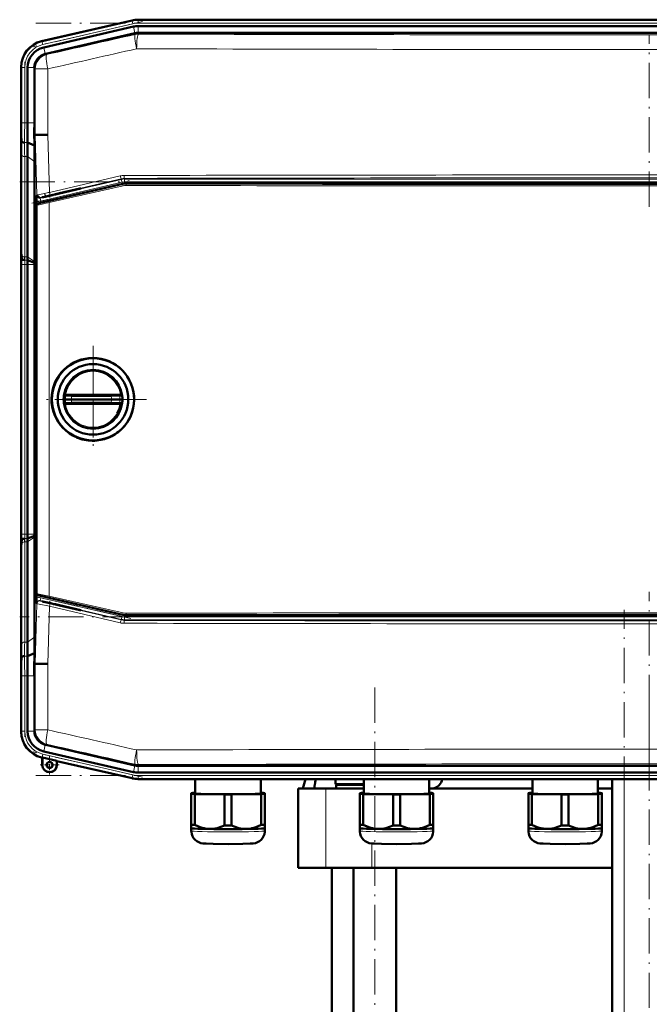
# Model space of a CAD drawing. Extents: x -2065 to 2446, y -2124 to 856.
# Tile 22 of 59: x -1669 to -1455, y -47 to 288. Entities that reach past the tile are written whole.
import ezdxf

# ---------------------------------------------------------------- set-up
doc = ezdxf.new("R2010")
doc.units = 0
doc.linetypes.add('DASHDOT', pattern=[18.5, 12, -3, 0.5, -3])

msp = doc.modelspace()

# ---------------------------------------------------------------- linework, layer by layer
at = {"color": 7, "linetype": 'DASHDOT', "lineweight": 18}
for p, q in [((-1627.49, 287.09), (-1664.76, 278.49)), ((-1663.8, 286.53), (-1246.13, 286.53)), ((-1454.97, 224.03), (-1454.97, 282.71)), ((-1667.63, 273.35), (-1667.63, 250.72)), ((-1669.33, 232.48), (-1240.61, 232.48)), ((-1665.18, 225.29), (-1631.48, 233.08)), ((-1667.63, 103.43), (-1667.63, 213.49)), ((-1644.36, 176.67), (-1644.36, 140.27)), ((-1644.36, 171.47), (-1644.36, 145.47)), ((-1626.16, 158.47), (-1662.56, 158.47)), ((-1631.36, 158.47), (-1657.36, 158.47)), ((-1631.48, 83.85), (-1665.18, 91.63)), ((-1454.97, 34.22), (-1454.97, 92.9)), ((-1240.61, 84.45), (-1669.33, 84.45)), ((-1463.57, -604.11), (-1463.57, 86.79)), ((-1667.63, 66.21), (-1667.63, 43.58)), ((-1548.41, -358.64), (-1548.41, 62.56)), ((-1455.07, 55.79), (-1455.07, -263.11)), ((-1627.49, 29.84), (-1664.76, 38.44)), ((-1663.8, 30.4), (-1246.13, 30.4))]:
    msp.add_line(p, q, dxfattribs=at)
at = {"color": 7, "lineweight": 50}
for p, q in [((-1631.08, 287.48), (-1661.85, 280.37)), ((-1631.08, 287.48), (-1661.65, 280.42)), ((-1630.59, 285.35), (-1661.16, 278.29)), ((-1629, 287.71), (-1608.73, 287.71)), ((-1280.94, 287.71), (-1629, 287.71)), ((-1629, 285.53), (-1608.73, 285.53)), ((-1295.93, 287.71), (-1608.73, 287.71)), ((-1295.93, 285.53), (-1608.73, 285.53)), ((-1630.1, 283.11), (-1660.47, 276.1)), ((-1630.1, 283.11), (-1630.07, 283.12)), ((-1628.97, 283.24), (-1280.96, 283.24)), ((-1668.82, 271.61), (-1668.82, 271.41)), ((-1668.82, 271.41), (-1668.82, 252.61)), ((-1666.63, 271.41), (-1666.63, 252.61)), ((-1664.34, 271.23), (-1664.34, 271.41)), ((-1664.34, 271.23), (-1664.34, 252.61)), ((-1668.67, 246.27), (-1668.84, 248.46)), ((-1664.36, 248.47), (-1664.02, 248.47)), ((-1664.02, 248.47), (-1663.67, 248.48)), ((-1668.82, 245.53), (-1668.82, 211.39)), ((-1668.82, 245.53), (-1668.82, 211.39)), ((-1664.29, 244.89), (-1666.67, 245.87)), ((-1666.63, 241.12), (-1666.63, 206.97)), ((-1664.25, 239.43), (-1664.25, 208.47)), ((-1634.2, 231.87), (-1663.23, 225.16)), ((-1276.86, 232), (-1633.07, 232)), ((-1659.02, 227.88), (-1658.03, 228.11)), ((-1658.03, 228.02), (-1659.02, 227.79)), ((-1658.03, 228.11), (-1657.89, 228.14)), ((-1658.03, 228.02), (-1658.03, 228.11)), ((-1657.88, 228.05), (-1658.03, 228.02)), ((-1657.89, 228.14), (-1657.18, 228.3)), ((-1657.88, 228.05), (-1657.89, 228.14)), ((-1657.18, 228.22), (-1657.88, 228.05)), ((-1657.18, 228.3), (-1655.76, 228.63)), ((-1655.76, 228.54), (-1657.18, 228.22)), ((-1657.18, 228.22), (-1657.18, 228.3)), ((-1655.76, 228.63), (-1648.9, 230.21)), ((-1648.52, 230.21), (-1655.76, 228.54)), ((-1655.76, 228.54), (-1655.76, 228.63)), ((-1648.52, 230.21), (-1648.9, 230.21)), ((-1663.62, 224.68), (-1663.62, 92.27)), ((-1663.56, 224.91), (-1663.59, 226.2)), ((-1668.62, 206.27), (-1668.79, 208.46)), ((-1664.25, 208.47), (-1664.33, 205.35)), ((-1663.62, 208.48), (-1664.25, 208.47)), ((-1664.34, 204.93), (-1666.63, 205.88)), ((-1664.33, 205.35), (-1664.34, 204.93)), ((-1664.34, 204.93), (-1664.34, 204.32)), ((-1668.82, 204.32), (-1668.82, 112.61)), ((-1666.63, 112.61), (-1666.63, 204.32)), ((-1664.34, 204.32), (-1664.34, 112.61)), ((-1653.77, 158.47), (-1654.36, 158.47)), ((-1654.28, 159.73), (-1654.31, 159.52)), ((-1653.2, 159.97), (-1653.81, 159.97)), ((-1651.72, 158.47), (-1653.77, 158.47)), ((-1653.2, 159.97), (-1651.55, 159.97)), ((-1651.72, 158.47), (-1638.06, 158.47)), ((-1638.06, 159.97), (-1651.55, 159.97)), ((-1638.06, 159.97), (-1637.24, 159.97)), ((-1635.16, 158.47), (-1638.06, 158.47)), ((-1637.24, 159.97), (-1636.5, 159.97)), ((-1636.5, 159.97), (-1635.74, 159.97)), ((-1634.92, 159.97), (-1635.74, 159.97)), ((-1634.36, 158.47), (-1635.16, 158.47)), ((-1634.42, 159.52), (-1634.44, 159.73)), ((-1654.28, 157.21), (-1654.31, 157.42)), ((-1653.2, 156.97), (-1653.81, 156.97)), ((-1653.2, 156.97), (-1651.55, 156.97)), ((-1638.06, 156.97), (-1651.55, 156.97)), ((-1638.06, 156.97), (-1635.74, 156.97)), ((-1634.92, 156.97), (-1635.74, 156.97)), ((-1634.42, 157.42), (-1634.44, 157.21)), ((-1644.62, 144.38), (-1644.36, 144.38)), ((-1668.62, 110.65), (-1668.79, 108.46)), ((-1664.34, 112), (-1666.63, 111.05)), ((-1664.34, 112), (-1664.34, 112.61)), ((-1664.33, 111.58), (-1664.34, 112)), ((-1664.25, 108.46), (-1664.33, 111.58)), ((-1666.63, 75.81), (-1666.63, 109.95)), ((-1663.62, 108.45), (-1664.25, 108.46)), ((-1664.25, 77.5), (-1664.25, 108.46)), ((-1668.82, 71.39), (-1668.82, 105.53)), ((-1668.82, 71.39), (-1668.82, 105.53)), ((-1663.56, 92.03), (-1663.59, 90.73)), ((-1634.2, 85.08), (-1663.23, 91.78)), ((-1658.03, 88.91), (-1659.02, 89.14)), ((-1659.02, 89.05), (-1658.03, 88.82)), ((-1658.03, 88.91), (-1657.88, 88.87)), ((-1658.03, 88.91), (-1658.03, 88.82)), ((-1657.89, 88.79), (-1658.03, 88.82)), ((-1657.88, 88.87), (-1657.89, 88.79)), ((-1657.18, 88.63), (-1657.89, 88.79)), ((-1657.88, 88.87), (-1657.18, 88.71)), ((-1657.18, 88.71), (-1655.77, 88.39)), ((-1657.18, 88.71), (-1657.18, 88.63)), ((-1655.77, 88.3), (-1657.18, 88.63)), ((-1648.52, 86.71), (-1655.77, 88.39)), ((-1655.77, 88.39), (-1655.77, 88.3)), ((-1655.77, 88.3), (-1648.9, 86.71)), ((-1648.9, 86.71), (-1648.52, 86.71)), ((-1633.07, 84.95), (-1276.86, 84.95)), ((-1668.67, 70.65), (-1668.84, 68.46)), ((-1664.29, 72.04), (-1666.67, 71.05)), ((-1664.32, 70.28), (-1664.29, 72.04)), ((-1664.36, 68.46), (-1664.32, 70.28)), ((-1664.36, 68.46), (-1664.02, 68.46)), ((-1663.67, 68.45), (-1664.02, 68.46)), ((-1668.82, 45.52), (-1668.82, 64.32)), ((-1666.63, 45.52), (-1666.63, 64.32)), ((-1664.34, 45.7), (-1664.34, 64.32)), ((-1668.82, 45.32), (-1668.82, 45.52)), ((-1664.34, 45.7), (-1664.34, 45.52)), ((-1630.1, 33.82), (-1660.47, 40.83)), ((-1630.59, 31.58), (-1661.16, 38.64)), ((-1661.65, 36.51), (-1661.85, 36.56)), ((-1661.65, 36.51), (-1661.85, 36.55)), ((-1661.65, 36.51), (-1661.61, 36.57)), ((-1661.65, 34.01), (-1661.65, 36.51)), ((-1661.61, 34.01), (-1661.61, 36.57)), ((-1661.61, 36.57), (-1656.68, 35.43)), ((-1656.68, 35.43), (-1656.65, 35.35)), ((-1656.68, 35.43), (-1656.68, 34.01)), ((-1656.65, 34.01), (-1656.65, 35.35)), ((-1656.65, 35.35), (-1656.65, 34.01)), ((-1631.08, 29.45), (-1656.65, 35.35)), ((-1630.1, 33.82), (-1630.07, 33.81)), ((-1629, 33.69), (-1628.97, 33.69)), ((-1628.97, 33.69), (-1280.96, 33.69)), ((-1629, 31.4), (-1608.73, 31.4)), ((-1295.93, 31.4), (-1608.73, 31.4)), ((-1280.94, 29.21), (-1629, 29.21)), ((-1609.54, 29.21), (-1609.54, 24.3)), ((-1295.93, 29.21), (-1608.73, 29.21)), ((-1587.24, 24.3), (-1587.24, 29.21)), ((-1572.89, 25.96), (-1572.02, 29.22)), ((-1568.88, 27.11), (-1568.9, 27)), ((-1561.79, 27.46), (-1561.79, 29.21)), ((-1552.16, 27.46), (-1561.79, 27.46)), ((-1552.16, 27.26), (-1561.61, 27.26)), ((-1561.61, 25.96), (-1561.61, 27.26)), ((-1555.71, 27.26), (-1555.71, 27.46)), ((-1552.16, 29.21), (-1552.16, 24.3)), ((-1529.86, 24.3), (-1529.86, 29.21)), ((-1526.66, 27), (-1526.55, 27.11)), ((-1494.79, 29.21), (-1494.79, 24.3)), ((-1472.49, 24.3), (-1472.49, 29.21)), ((-1467.57, -546.54), (-1467.57, 29.21)), ((-1610.89, 24.45), (-1610.89, 24.15)), ((-1610.89, 24.15), (-1610.89, 13.64)), ((-1609.54, 24.51), (-1609.7, 24.51)), ((-1609.7, 24.09), (-1599.57, 23.94)), ((-1609.7, 24.09), (-1609.7, 13.59)), ((-1599.57, 23.94), (-1599.57, 13.44)), ((-1597.2, 23.94), (-1587.07, 24.09)), ((-1597.2, 23.94), (-1597.2, 13.44)), ((-1587.07, 24.51), (-1587.24, 24.51)), ((-1587.07, 24.09), (-1587.07, 13.59)), ((-1585.89, 24.15), (-1585.89, 24.45)), ((-1585.89, 24.15), (-1585.89, 13.64)), ((-1572.89, 25.96), (-1574.57, 25.96)), ((-1574.57, 25.96), (-1574.57, -1.04)), ((-1568.77, 25.96), (-1572.89, 25.96)), ((-1565.15, 25.96), (-1568.77, 25.96)), ((-1552.16, 25.96), (-1565.15, 25.96)), ((-1553.51, 24.45), (-1553.51, 24.15)), ((-1553.51, 24.15), (-1553.51, 13.64)), ((-1552.16, 24.51), (-1552.33, 24.51)), ((-1552.33, 24.09), (-1542.2, 23.94)), ((-1552.33, 24.09), (-1552.33, 13.59)), ((-1542.2, 23.94), (-1542.2, 13.44)), ((-1539.83, 23.94), (-1529.7, 24.09)), ((-1539.83, 23.94), (-1539.83, 13.44)), ((-1529.31, 25.96), (-1529.86, 25.96)), ((-1529.7, 24.51), (-1529.86, 24.51)), ((-1529.7, 24.09), (-1529.7, 13.59)), ((-1494.79, 25.96), (-1529.31, 25.96)), ((-1528.51, 24.15), (-1528.51, 24.45)), ((-1528.51, 24.15), (-1528.51, 13.64)), ((-1496.14, 24.46), (-1496.14, 24.15)), ((-1496.14, 24.15), (-1496.14, 13.65)), ((-1494.79, 24.51), (-1494.95, 24.51)), ((-1494.95, 24.1), (-1484.83, 23.94)), ((-1494.95, 24.1), (-1494.95, 13.59)), ((-1484.83, 23.94), (-1484.83, 13.44)), ((-1482.45, 23.94), (-1472.33, 24.1)), ((-1482.45, 23.94), (-1482.45, 13.44)), ((-1467.57, 25.96), (-1472.49, 25.96)), ((-1472.33, 24.51), (-1472.49, 24.51)), ((-1472.33, 24.1), (-1472.33, 13.59)), ((-1471.14, 24.15), (-1471.14, 24.46)), ((-1471.14, 24.15), (-1471.14, 13.65)), ((-1610.89, 13.64), (-1610.89, 12.49)), ((-1585.89, 12.49), (-1585.89, 13.64)), ((-1553.51, 13.64), (-1553.51, 12.49)), ((-1528.51, 12.49), (-1528.51, 13.64)), ((-1496.14, 13.65), (-1496.14, 12.49)), ((-1471.14, 12.49), (-1471.14, 13.65)), ((-1610.89, 12.5), (-1610.89, 11.54)), ((-1610.88, 12.49), (-1610.89, 12.49)), ((-1585.89, 11.54), (-1585.89, 12.5)), ((-1585.89, 12.49), (-1585.89, 12.49)), ((-1553.51, 12.5), (-1553.51, 11.55)), ((-1553.51, 12.49), (-1553.51, 12.49)), ((-1528.52, 12.49), (-1528.51, 12.49)), ((-1528.51, 11.55), (-1528.51, 12.5)), ((-1496.14, 12.5), (-1496.14, 11.55)), ((-1496.14, 12.49), (-1496.14, 12.49)), ((-1471.15, 12.49), (-1471.14, 12.49)), ((-1471.14, 11.55), (-1471.14, 12.5)), ((-1565.15, -1.04), (-1574.57, -1.04)), ((-1549.49, -1.04), (-1565.15, -1.04)), ((-1563.07, -236.54), (-1563.07, -1.04)), ((-1555.71, -323.54), (-1555.71, -1.04)), ((-1467.57, -1.04), (-1549.49, -1.04)), ((-1541.11, -1.04), (-1541.11, -323.54))]:
    msp.add_line(p, q, dxfattribs=at)
at = {"color": 7, "lineweight": 18}
for p, q in [((-1631.04, 287.3), (-1661.66, 280.23)), ((-1630.81, 286.32), (-1661.44, 279.25)), ((-1631.04, 287.3), (-1631.08, 287.48)), ((-1631.04, 287.3), (-1630.81, 286.32)), ((-1630.07, 283.12), (-1630.59, 285.35)), ((-1629, 287.53), (-1629, 287.71)), ((-1629, 287.53), (-1629, 286.53)), ((-1629, 287.53), (-1280.94, 287.53)), ((-1629, 286.53), (-1280.94, 286.53)), ((-1629, 283.24), (-1629, 285.53)), ((-1630.05, 282.69), (-1630.1, 283.11)), ((-1628.97, 283.24), (-1628.92, 282.82)), ((-1661.85, 280.37), (-1661.66, 280.23)), ((-1661.44, 279.25), (-1661.66, 280.23)), ((-1660.64, 276.06), (-1661.16, 278.29)), ((-1660.47, 276.1), (-1660.15, 275.84)), ((-1668.63, 271.46), (-1668.82, 271.61)), ((-1668.63, 271.46), (-1668.63, 252.61)), ((-1668.63, 271.46), (-1667.63, 271.46)), ((-1667.63, 271.46), (-1667.63, 252.61)), ((-1664.34, 271.41), (-1666.63, 271.41)), ((-1664.02, 270.97), (-1664.34, 271.23)), ((-1664.02, 248.47), (-1664.02, 270.97)), ((-1659.72, 270.97), (-1664.02, 270.97)), ((-1659.72, 270.97), (-1659.72, 248.54)), ((-1668.63, 252.61), (-1668.82, 252.61)), ((-1668.63, 252.61), (-1667.63, 252.61)), ((-1666.63, 252.61), (-1667.63, 252.61)), ((-1664.34, 252.61), (-1666.63, 252.61)), ((-1663.49, 228.03), (-1664.02, 248.47)), ((-1659.72, 248.54), (-1659.2, 228.92)), ((-1666.67, 245.87), (-1667.67, 245.87)), ((-1668.63, 241.8), (-1668.63, 207.66)), ((-1667.63, 241.12), (-1667.63, 206.97)), ((-1666.63, 241.12), (-1667.63, 241.12)), ((-1664.25, 239.43), (-1666.63, 241.12)), ((-1662.39, 226.97), (-1634.72, 233.35)), ((-1634.5, 232.38), (-1662.16, 225.99)), ((-1659.29, 225.92), (-1634.17, 231.66)), ((-1659.2, 228.92), (-1635.1, 234.54)), ((-1634.75, 233.56), (-1658.84, 227.94)), ((-1634.72, 233.35), (-1634.75, 233.56)), ((-1634.5, 232.38), (-1634.72, 233.35)), ((-1634.17, 231.66), (-1634.2, 231.87)), ((-1633.62, 233.69), (-1633.6, 233.48)), ((-1633.6, 233.48), (-1276.34, 233.48)), ((-1633.6, 232.48), (-1633.6, 233.48)), ((-1276.34, 232.48), (-1633.6, 232.48)), ((-1633.07, 232), (-1633.05, 231.79)), ((-1663.61, 227.91), (-1663.49, 228.03)), ((-1634.12, 231.17), (-1659.24, 225.44)), ((-1663.55, 224.62), (-1663.62, 224.68)), ((-1663.55, 92.32), (-1663.55, 224.62)), ((-1663.23, 225.16), (-1663.16, 225.11)), ((-1662.26, 227.08), (-1662.39, 226.97)), ((-1662.16, 225.99), (-1662.39, 226.97)), ((-1659.24, 225.44), (-1659.24, 91.51)), ((-1659.02, 227.79), (-1659.02, 227.88)), ((-1668.79, 208.46), (-1668.84, 208.46)), ((-1666.63, 206.97), (-1667.63, 206.97)), ((-1666.63, 205.88), (-1667.63, 205.88)), ((-1664.33, 205.35), (-1666.63, 206.97)), ((-1668.63, 204.32), (-1668.82, 204.32)), ((-1668.63, 112.61), (-1668.63, 204.32)), ((-1668.63, 204.32), (-1667.63, 204.32)), ((-1666.63, 204.32), (-1667.63, 204.32)), ((-1667.63, 112.61), (-1667.63, 204.32)), ((-1664.34, 204.32), (-1666.63, 204.32)), ((-1653.7, 159.53), (-1654.31, 159.52)), ((-1651.64, 159.48), (-1638.14, 159.48)), ((-1634.42, 159.52), (-1635.24, 159.54)), ((-1653.7, 157.41), (-1654.31, 157.42)), ((-1653.7, 157.41), (-1653.04, 157.43)), ((-1651.64, 157.46), (-1638.14, 157.46)), ((-1637.13, 157.43), (-1636.21, 157.42)), ((-1636.21, 157.42), (-1635.24, 157.41)), ((-1634.42, 157.42), (-1635.24, 157.41)), ((-1668.63, 112.61), (-1668.82, 112.61)), ((-1668.63, 112.61), (-1667.63, 112.61)), ((-1666.63, 112.61), (-1667.63, 112.61)), ((-1666.63, 111.05), (-1667.63, 111.05)), ((-1664.34, 112.61), (-1666.63, 112.61)), ((-1664.33, 111.58), (-1666.63, 109.95)), ((-1668.84, 108.46), (-1668.79, 108.46)), ((-1668.63, 75.13), (-1668.63, 109.27)), ((-1666.63, 109.95), (-1667.63, 109.95)), ((-1667.63, 75.81), (-1667.63, 109.95)), ((-1663.62, 92.27), (-1663.55, 92.32)), ((-1663.16, 91.84), (-1663.23, 91.78)), ((-1662.16, 90.94), (-1662.39, 89.96)), ((-1662.16, 90.94), (-1634.5, 84.55)), ((-1634.17, 85.28), (-1659.29, 91.02)), ((-1659.24, 91.51), (-1634.12, 85.77)), ((-1664.02, 68.46), (-1663.49, 88.9)), ((-1663.49, 88.9), (-1663.61, 89.01)), ((-1634.72, 83.57), (-1662.39, 89.96)), ((-1662.39, 89.96), (-1662.26, 89.84)), ((-1659.2, 88.01), (-1659.72, 68.39)), ((-1635.1, 82.39), (-1659.2, 88.01)), ((-1659.02, 89.14), (-1659.02, 89.05)), ((-1658.84, 88.99), (-1634.75, 83.37)), ((-1634.5, 84.55), (-1634.72, 83.57)), ((-1634.17, 85.28), (-1634.2, 85.08)), ((-1633.6, 84.45), (-1633.6, 83.45)), ((-1633.6, 84.45), (-1276.34, 84.45)), ((-1633.05, 85.16), (-1633.07, 84.95)), ((-1634.72, 83.57), (-1634.75, 83.37)), ((-1633.62, 83.24), (-1633.6, 83.45)), ((-1276.34, 83.45), (-1633.6, 83.45)), ((-1664.25, 77.5), (-1666.63, 75.81)), ((-1666.63, 75.81), (-1667.63, 75.81)), ((-1666.67, 71.05), (-1667.67, 71.05)), ((-1664.02, 45.95), (-1664.02, 68.46)), ((-1659.72, 68.39), (-1659.72, 45.95)), ((-1668.63, 64.32), (-1668.82, 64.32)), ((-1668.63, 64.32), (-1667.63, 64.32)), ((-1668.63, 45.46), (-1668.63, 64.32)), ((-1666.63, 64.32), (-1667.63, 64.32)), ((-1667.63, 45.46), (-1667.63, 64.32)), ((-1664.34, 64.32), (-1666.63, 64.32)), ((-1668.82, 45.32), (-1668.63, 45.46)), ((-1667.63, 45.46), (-1668.63, 45.46)), ((-1664.34, 45.52), (-1666.63, 45.52)), ((-1664.02, 45.95), (-1664.34, 45.7)), ((-1664.02, 45.95), (-1659.72, 45.95)), ((-1660.64, 40.87), (-1661.16, 38.64)), ((-1660.47, 40.83), (-1660.15, 41.08)), ((-1661.66, 36.7), (-1661.44, 37.67)), ((-1630.81, 30.6), (-1661.44, 37.67)), ((-1661.66, 36.7), (-1661.85, 36.55)), ((-1631.04, 29.63), (-1661.66, 36.7)), ((-1661.61, 34.01), (-1661.65, 34.01)), ((-1656.68, 34.01), (-1656.65, 34.01)), ((-1630.07, 33.81), (-1630.59, 31.58)), ((-1630.05, 34.24), (-1630.1, 33.82)), ((-1629, 33.69), (-1629, 31.4)), ((-1628.97, 33.69), (-1628.92, 34.11)), ((-1631.04, 29.63), (-1630.81, 30.6)), ((-1629, 30.4), (-1280.94, 30.4)), ((-1629, 29.4), (-1629, 30.4)), ((-1631.04, 29.63), (-1631.08, 29.45)), ((-1629, 29.4), (-1280.94, 29.4)), ((-1629, 29.4), (-1629, 29.21)), ((-1463.57, -546.54), (-1463.57, 29.21)), ((-1565.15, 25.96), (-1565.15, -1.04)), ((-1549.49, 7.28), (-1549.49, -1.04))]:
    msp.add_line(p, q, dxfattribs=at)
at = {"color": 7, "linetype": 'DASHDOT', "lineweight": 18, "ltscale": 0.020221}
msp.add_line((-1659.02, 227.95), (-1659.02, 227.14), dxfattribs=at)
at = {"color": 7, "linetype": 'DASHDOT', "lineweight": 18, "ltscale": 0.019753}
msp.add_line((-1659.02, 88.98), (-1659.02, 89.77), dxfattribs=at)
at = {"color": 7, "linetype": 'DASHDOT', "lineweight": 18, "ltscale": 0.1625}
for p, q in [((-1659.15, 37.26), (-1659.15, 30.76)), ((-1655.9, 34.01), (-1662.4, 34.01))]:
    msp.add_line(p, q, dxfattribs=at)
at = {"color": 7, "linetype": 'DASHDOT', "lineweight": 18, "ltscale": 0.160231}
msp.add_line((-1659.15, 37.21), (-1659.15, 30.8), dxfattribs=at)
at = {"color": 7, "linetype": 'DASHDOT', "lineweight": 18, "ltscale": 0.160233}
msp.add_line((-1655.94, 34.01), (-1662.35, 34.01), dxfattribs=at)
at = {"color": 7, "lineweight": 18}
for points in [[(-1663.49, 228.03), (-1663.48, 228.04), (-1663.44, 228.05), (-1663.14, 228.12)], [(-1659.24, 225.44), (-1662.74, 224.74), (-1663.42, 224.63), (-1663.52, 224.62), (-1663.54, 224.62), (-1663.54, 224.62), (-1663.55, 224.62)], [(-1663.16, 225.11), (-1663.16, 225.11), (-1663.14, 225.1), (-1663.07, 225.11), (-1662.42, 225.23), (-1659.29, 225.92)], [(-1661.98, 227.17), (-1662.22, 227.1), (-1662.25, 227.09), (-1662.26, 227.08)], [(-1651.55, 159.97), (-1651.55, 159.97), (-1651.56, 159.97), (-1651.57, 159.96), (-1651.59, 159.93), (-1651.63, 159.71), (-1651.64, 159.48)], [(-1638.14, 159.48), (-1638.12, 159.83), (-1638.1, 159.92), (-1638.09, 159.95), (-1638.08, 159.97), (-1638.07, 159.97), (-1638.06, 159.97)], [(-1638.14, 159.48), (-1635.88, 159.53), (-1635.24, 159.54)], [(-1651.55, 156.97), (-1651.55, 156.97), (-1651.56, 156.98), (-1651.57, 156.99), (-1651.59, 157.02), (-1651.63, 157.23), (-1651.64, 157.46)], [(-1638.14, 157.46), (-1638.12, 157.11), (-1638.1, 157.02), (-1638.09, 156.99), (-1638.08, 156.98), (-1638.07, 156.97), (-1638.06, 156.97)], [(-1663.55, 92.32), (-1663.54, 92.33), (-1663.53, 92.33), (-1663.44, 92.32), (-1662.68, 92.19), (-1659.24, 91.51)], [(-1659.29, 91.02), (-1661.58, 91.53), (-1662.97, 91.81), (-1663.13, 91.84), (-1663.15, 91.84), (-1663.16, 91.84), (-1663.16, 91.84)], [(-1659.2, 88.01), (-1662.64, 88.7), (-1663.43, 88.88), (-1663.48, 88.89), (-1663.49, 88.9)], [(-1662.26, 89.84), (-1662.26, 89.84), (-1662.24, 89.83), (-1662.12, 89.79), (-1660.44, 89.37), (-1658.84, 88.99)]]:
    msp.add_lwpolyline(points, dxfattribs=at)
at = {"color": 7, "lineweight": 50}
for points in [[(-1659.02, 227.88), (-1660.47, 227.54), (-1661.44, 227.29), (-1661.6, 227.24), (-1661.62, 227.24), (-1661.62, 227.23)], [(-1661.62, 227.23), (-1661.62, 227.23), (-1661.62, 227.23), (-1661.57, 227.24), (-1661.18, 227.31), (-1659.02, 227.79)], [(-1654.28, 159.73), (-1654.28, 159.73), (-1654.28, 159.73), (-1654.28, 159.73), (-1654.28, 159.73), (-1654.27, 159.74), (-1654.26, 159.75)], [(-1634.47, 159.75), (-1634.45, 159.73), (-1634.45, 159.73), (-1634.44, 159.73), (-1634.44, 159.73), (-1634.44, 159.73), (-1634.44, 159.73)], [(-1654.28, 157.21), (-1654.28, 157.21), (-1654.28, 157.22), (-1654.28, 157.22), (-1654.27, 157.21), (-1654.18, 157.11), (-1654.02, 157.02)], [(-1634.47, 157.19), (-1634.45, 157.21), (-1634.45, 157.22), (-1634.44, 157.22), (-1634.44, 157.22), (-1634.44, 157.22), (-1634.44, 157.21)], [(-1659.02, 89.14), (-1660.47, 89.47), (-1661.44, 89.67), (-1661.6, 89.7), (-1661.62, 89.7), (-1661.62, 89.7), (-1661.62, 89.7), (-1661.62, 89.69)], [(-1661.62, 89.69), (-1661.62, 89.69), (-1661.62, 89.69), (-1661.57, 89.67), (-1661.18, 89.57), (-1659.02, 89.05)], [(-1568.9, 27), (-1568.93, 26.38), (-1568.9, 26.15), (-1568.86, 26.02), (-1568.83, 25.98), (-1568.77, 25.96)], [(-1568.48, 29.21), (-1568.72, 28.11), (-1568.88, 27.11)], [(-1604.64, 12.21), (-1605.26, 12.24), (-1605.88, 12.31), (-1606.53, 12.43), (-1607.18, 12.59), (-1608.44, 13.02), (-1609.7, 13.59)], [(-1599.57, 13.44), (-1600.83, 12.9), (-1602.09, 12.51), (-1602.74, 12.37), (-1603.39, 12.28), (-1604.01, 12.22), (-1604.64, 12.21)], [(-1592.14, 12.21), (-1592.76, 12.22), (-1593.38, 12.28), (-1594.03, 12.37), (-1594.68, 12.51), (-1595.94, 12.9), (-1597.2, 13.44)], [(-1587.07, 13.59), (-1588.33, 13.02), (-1589.59, 12.59), (-1590.24, 12.43), (-1590.9, 12.31), (-1591.51, 12.24), (-1592.14, 12.21)], [(-1547.26, 12.21), (-1547.89, 12.24), (-1548.51, 12.31), (-1549.16, 12.43), (-1549.81, 12.59), (-1551.07, 13.02), (-1552.33, 13.59)], [(-1542.2, 13.44), (-1543.46, 12.91), (-1544.72, 12.52), (-1545.37, 12.38), (-1546.02, 12.28), (-1546.64, 12.23), (-1547.26, 12.21)], [(-1534.76, 12.21), (-1535.39, 12.23), (-1536.01, 12.28), (-1536.66, 12.38), (-1537.31, 12.52), (-1538.57, 12.91), (-1539.83, 13.44)], [(-1529.7, 13.59), (-1530.96, 13.02), (-1532.22, 12.59), (-1532.87, 12.43), (-1533.52, 12.31), (-1534.14, 12.24), (-1534.76, 12.21)], [(-1489.89, 12.22), (-1490.51, 12.25), (-1491.13, 12.32), (-1491.79, 12.43), (-1492.44, 12.59), (-1493.7, 13.02), (-1494.95, 13.59)], [(-1484.83, 13.44), (-1486.09, 12.91), (-1487.34, 12.52), (-1487.99, 12.38), (-1488.64, 12.28), (-1489.27, 12.23), (-1489.89, 12.22)], [(-1477.39, 12.22), (-1478.02, 12.23), (-1478.64, 12.28), (-1479.29, 12.38), (-1479.94, 12.52), (-1481.2, 12.91), (-1482.45, 13.44)], [(-1472.33, 13.59), (-1473.59, 13.02), (-1474.84, 12.59), (-1475.5, 12.43), (-1476.15, 12.32), (-1476.77, 12.25), (-1477.39, 12.22)], [(-1598.39, 7.09), (-1603.46, 7.13), (-1605.86, 7.21), (-1606.93, 7.29), (-1607.7, 7.43), (-1608.39, 7.67), (-1609.06, 8.05), (-1609.64, 8.54), (-1610.13, 9.12), (-1610.5, 9.78), (-1610.76, 10.49), (-1610.88, 11.24), (-1610.89, 11.54)], [(-1598.39, 7.09), (-1593.31, 7.13), (-1590.91, 7.21), (-1589.84, 7.29), (-1589.08, 7.43), (-1588.38, 7.67), (-1587.72, 8.05), (-1587.13, 8.54), (-1586.65, 9.12), (-1586.27, 9.78), (-1586.02, 10.49), (-1585.9, 11.24), (-1585.89, 11.54)], [(-1541.01, 7.09), (-1546.09, 7.13), (-1548.49, 7.21), (-1549.56, 7.29), (-1550.32, 7.43), (-1551.02, 7.68), (-1551.68, 8.05), (-1552.27, 8.54), (-1552.75, 9.12), (-1553.13, 9.78), (-1553.38, 10.5), (-1553.5, 11.24), (-1553.51, 11.55)], [(-1541.01, 7.09), (-1535.94, 7.13), (-1533.54, 7.21), (-1532.47, 7.29), (-1531.7, 7.43), (-1531.01, 7.68), (-1530.34, 8.05), (-1529.76, 8.54), (-1529.27, 9.12), (-1528.9, 9.78), (-1528.65, 10.5), (-1528.52, 11.24), (-1528.51, 11.55)], [(-1483.64, 7.09), (-1488.72, 7.14), (-1491.11, 7.21), (-1492.19, 7.29), (-1492.95, 7.43), (-1493.65, 7.68), (-1494.31, 8.06), (-1494.89, 8.54), (-1495.38, 9.12), (-1495.76, 9.78), (-1496.01, 10.5), (-1496.13, 11.24), (-1496.14, 11.55)], [(-1483.64, 7.09), (-1478.57, 7.14), (-1476.17, 7.21), (-1475.09, 7.29), (-1474.33, 7.43), (-1473.64, 7.68), (-1472.97, 8.06), (-1472.39, 8.54), (-1471.9, 9.12), (-1471.52, 9.78), (-1471.27, 10.5), (-1471.15, 11.24), (-1471.14, 11.55)]]:
    msp.add_lwpolyline(points, dxfattribs=at)
for centre, radius in [((-1644.36, 158.47), 14), ((-1644.36, 158.47), 12), ((-1659.15, 34.01), 1.03), ((-1659.15, 34.01), 1)]:
    msp.add_circle(centre, radius, dxfattribs=at)
for centre, radius, start, end in [((-1629, 278.46), 9.25, 90.0004, 102.9992), ((-1629, 278.46), 9.25, 90.0004, 102.9992), ((-1629, 278.47), 7.06, 90.0004, 102.9993), ((-1659.83, 271.61), 8.99, 102.9916, 180.0084), ((-1659.57, 271.41), 7.06, 102.9968, 180.0034), ((-1659.34, 271.22), 5.01, 105.1072, 177.8928), ((-2016.4, 252.52), 347.59, 359.3315, 0.0143), ((-2236.87, 252.47), 570.24, 359.3376, 0.0139), ((-2356.81, 252.58), 692.47, 359.65945, 0.00195), ((-1876.04, 245.29), 207.22, 0.0687, 0.8785), ((-2275.13, 235.63), 610.9, 0.86852, 1.20439), ((-1644.24, -957.14), 1205.77, 90.73585, 90.92355), ((-2006.41, 240.71), 339.78, 0.0681, 0.8707), ((-2055.72, 238.96), 391.47, 0.0681, 0.8669), ((-1663.12, 224.68), 0.5, 102.9976, 180.0022), ((-1603.09, 227.72), 60.52, 179.8196, 181.4448), ((-1876.18, 211.64), 207.36, 359.1212, 359.9305), ((-1456.39, 211.64), 212.42, 180.0663, 180.8562), ((-2015.9, 204.41), 347.08, 359.9853, 0.6691), ((-1311.09, 204.4), 357.73, 179.3493, 180.0128), ((-1586.81, 207.06), 79.83, 180.0641, 180.8524), ((-1531.83, 204.35), 134.8, 179.3521, 180.0124), ((-1644.41, 158.47), 14.09, 89.8034, 134.0601), ((-1644.41, 158.47), 14.09, 44.258, 89.8038), ((-1644.41, 158.47), 14.1, 134.0696, 179.1699), ((-1644.36, 158.47), 10, 7.2346, 172.765), ((-1644.41, 158.47), 14.09, 314.0192, 44.2557), ((-1644.41, 158.48), 14.09, 179.1903, 224.261), ((-1653.72, 159.3), 0.705, 129.6312, 139.5308), ((-1653.77, 159.36), 0.622, 113.4776, 129.4362), ((-1653.81, 159.42), 0.549, 90.4701, 113.1016), ((-1634.92, 159.42), 0.553, 67.0525, 89.5669), ((-1634.97, 159.34), 0.645, 39.9598, 66.2327), ((-1644.36, 158.47), 10, 187.235, 352.7654), ((-1653.81, 157.53), 0.556, 247.1205, 269.4699), ((-1644.36, 158.46), 9.49, 330.6713, 350.9616), ((-1634.92, 157.53), 0.558, 270.5728, 292.8875), ((-1634.96, 157.59), 0.628, 293.5258, 320.519), ((-1644.41, 158.48), 14.09, 224.2714, 246.7188), ((-1644.41, 158.48), 14.09, 291.5606, 314.0155), ((-1644.41, 158.48), 14.1, 246.7224, 269.1382), ((-1644.41, 158.47), 14.09, 270.1953, 291.5621), ((-2015.9, 112.52), 347.08, 359.3309, 0.0147), ((-1311.09, 112.53), 357.73, 179.9872, 180.6507), ((-1531.83, 112.58), 134.8, 179.9876, 180.6479), ((-1586.81, 109.87), 79.83, 179.1476, 179.9359), ((-1876.18, 105.28), 207.36, 0.0695, 0.8788), ((-1456.39, 105.29), 212.42, 179.1438, 179.9337), ((-1663.12, 92.27), 0.5, 179.9976, 257.0022), ((-1603.09, 89.2), 60.52, 178.5511, 180.1764), ((-1633.07, 89.95), 5, 257.002, 269.998), ((-2055.72, 77.96), 391.47, 359.1331, 359.9319), ((-2006.41, 76.22), 339.78, 359.1293, 359.9319), ((-1876.04, 71.64), 207.22, 359.1215, 359.9313), ((-2236.87, 64.46), 570.24, 359.9861, 0.6624), ((-2016.4, 64.41), 347.59, 359.9857, 0.6685), ((-2356.83, 64.35), 692.48, 359.99805, 0.34054), ((-1644.22, 1275.2), 1206.9, 269.07649, 269.26401), ((-1659.83, 45.32), 8.99, 179.9916, 257.0084), ((-1659.57, 45.52), 7.06, 179.9966, 257.0032), ((-1659.34, 45.7), 5, 182.1029, 254.9076), ((-1659.15, 34.01), 2.5, 180, 360), ((-1659.15, 34.01), 2.47, 180, 0), ((-1659.15, 34.01), 1, 141.2591, 270), ((-1659.15, 34.01), 2.5, 270, 360), ((-1629, 38.46), 7.06, 257.0007, 269.9996), ((-1629, 38.46), 9.25, 257.0008, 269.9996), ((-1629, 38.46), 9.25, 257.0008, 269.9996), ((-1529.31, 29.86), 3.9, 270, 312.674), ((-1529.31, 29.86), 3.9, 315, 350.4038)]:
    msp.add_arc(centre, radius, start, end, dxfattribs=at)
at = {"color": 7, "lineweight": 18}
for centre, radius, start, end in [((-1629, 278.46), 9.06, 90.0004, 102.9992), ((-1629, 278.48), 8.05, 89.9878, 103.0122), ((-14326.1, 56053.35), 57197.52, 282.793761, 282.824689), ((-1454.97, 55931.86), 55649.31, 269.820896, 270.179106), ((-1659.64, 271.46), 8.99, 102.9997, 180.0003), ((-1659.64, 271.46), 7.99, 102.9916, 180.0084), ((-14364.63, 56411.41), 57560.09, 282.7515782, 282.7824028), ((-1454.97, 56307.11), 56029.56, 269.821504, 270.178498), ((-2202.61, 252.47), 533.98, 359.3347, 0.0141), ((-2236.74, 252.47), 569.11, 359.3363, 0.014), ((-1986.88, 241.42), 318.25, 0.0684, 0.8743), ((-2006.77, 240.71), 339.14, 0.0683, 0.8723), ((-1633.73, 228.7), 5.99, 90.1091, 103.1288), ((-1454.97, -83577.7), 83812.57, 89.8777831, 90.1222151), ((-1633.61, 228.69), 5, 90.1491, 103.1472), ((-1633.6, 228.48), 4, 90.0047, 102.9953), ((-1633.06, 226.79), 5, 89.8884, 102.8902), ((-1633.12, 226.8), 4.49, 89.8605, 102.8892), ((-1454.97, -83464.16), 83698.04, 89.8777011, 90.122297), ((-1454.96, 84017.05), 83785.95, 269.8781811, 270.1218207), ((-1454.96, 83960.14), 83728.55, 269.8781333, 270.1218617), ((-1642.01, 131.32), 99.08, 100.9623, 102.3111), ((-1602.27, -67.94), 302.27, 100.857, 101.1749), ((-1612.75, 30.26), 202.98, 103.1255, 103.506), ((-1662.61, 227.94), 0.999, 181.46, 283.0819), ((-1662.61, 227.94), 2, 240.6635, 283.005), ((-1652.81, 193.34), 35.05, 103.9245, 105.1673), ((-1633.18, 115.11), 115.71, 103.48, 104.0366), ((-1567.37, 207.77), 101.27, 180.063, 180.8443), ((-1497.15, 204.36), 171.48, 179.3589, 180.0115), ((-1587.2, 207.06), 80.44, 180.0631, 180.8454), ((-1531.46, 204.35), 136.17, 179.358, 180.0116), ((-1644.36, 158.48), 9.5, 90.0034, 170.9626), ((-1644.36, 158.48), 9.5, 9.0358, 89.9967), ((-1644.4, 158.37), 9.37, 172.8589, 179.3713), ((-1644.4, 158.57), 9.37, 180.6287, 187.1411), ((-1653.2, 159.47), 0.499, 90.1296, 173.0452), ((-1658.17, -55.8), 215.38, 88.2621, 88.8097), ((-1644.93, 158.42), 6.79, 171.029, 179.5801), ((-1644.88, 158.53), 6.84, 180.4513, 188.9396), ((-1644.91, 158.38), 6.85, 0.8052, 9.28), ((-1644.91, 158.57), 6.85, 350.72, 359.1948), ((-1635.74, 159.47), 0.499, 7.3818, 89.8716), ((-1644.48, 158.33), 9.31, 0.8578, 7.4328), ((-1644.48, 158.61), 9.31, 352.5672, 359.1422), ((-1644.37, 158.46), 9.5, 189.0224, 249.7178), ((-1653.2, 157.47), 0.499, 186.9548, 269.8704), ((-1656.03, 293.28), 135.89, 271.258, 271.8505), ((-1634.88, 254.88), 97.47, 268.0827, 268.6817), ((-1635.74, 157.47), 0.499, 270.1284, 352.6182), ((-1644.36, 158.46), 9.5, 269.9976, 330.6837), ((-1644.36, 158.47), 9.51, 249.7324, 269.9982), ((-1497.15, 112.57), 171.48, 179.9885, 180.6411), ((-1567.37, 109.16), 101.27, 179.1557, 179.937), ((-1531.46, 112.58), 136.17, 179.9884, 180.642), ((-1587.2, 109.87), 80.44, 179.1546, 179.9369), ((-1662.61, 88.99), 2, 76.9951, 119.3366), ((-1662.61, 88.99), 0.999, 76.9181, 178.54), ((-1633.6, 88.45), 4, 257.0047, 269.9953), ((-1633.06, 90.16), 5, 257.1098, 270.1116), ((-1633.12, 90.15), 4.49, 257.1108, 270.1395), ((-1454.96, -83700.11), 83785.95, 89.8781793, 90.1218189), ((-1454.96, -83643.2), 83728.55, 89.8781383, 90.1218667), ((-1633.73, 88.23), 5.99, 256.8712, 269.8909), ((-1633.61, 88.24), 5, 256.8528, 269.8509), ((-1454.97, 83894.62), 83812.57, 269.8777849, 270.1222169), ((-1454.97, 83781.08), 83698.04, 269.877703, 270.1222989), ((-1986.88, 75.51), 318.25, 359.1257, 359.9316), ((-2006.77, 76.22), 339.14, 359.1277, 359.9317), ((-2202.61, 64.45), 533.98, 359.9859, 0.6653), ((-2236.74, 64.46), 569.11, 359.986, 0.6637), ((-1659.64, 45.46), 8.99, 179.9996, 257.0003), ((-1659.64, 45.46), 7.99, 179.9916, 257.0084), ((-1659.02, 45.96), 5, 180.0358, 256.9642), ((-14364.63, -56094.48), 57560.09, 77.2175972, 77.2484218), ((-14326.1, -55736.42), 57197.52, 77.175311, 77.206239), ((-1454.97, -55990.18), 56029.56, 89.821502, 90.178496), ((-1628.92, 39.11), 5, 257.0045, 269.8157), ((-1454.97, -55614.93), 55649.31, 89.820894, 90.179104), ((-1629, 38.45), 8.05, 256.9878, 270.0122), ((-1629, 38.46), 9.06, 257.0008, 269.9996)]:
    msp.add_arc(centre, radius, start, end, dxfattribs=at)
for centre, major_axis, ratio, start_param, end_param in [((-1628.92, 277.82), (1.11, -4.88), 0.116076, 3.167951, 4.685971), ((-1628.92, 277.82), (4.97, 0.57), 0.999653, 1.457389, 1.684204), ((-1628.92, 277.82), (-0.02, -5), 0.119003, 3.16796, 4.712762), ((-1659.02, 270.97), (3.11, 3.91), 0.999441, 0.899117, 2.242476), ((-1659.02, 270.97), (1.11, -4.88), 0.136195, 3.168019, 4.681472), ((-1667.63, 241.82), (-1, 0), 0.707107, 0.034907, 1.570796), ((-1633.62, 234.69), (0, -1), 0.121885, 4.712128, 6.265601), ((-1634.97, 234.54), (0.227, -0.974), 0.119647, 4.684508, 6.265606), ((-1633.6, 228.48), (-4.97, -0.57), 0.999846, 4.59896, 4.825818), ((-1634.06, 231.17), (0.111, -0.487), 0.119115, 3.159171, 4.685159), ((-1633.05, 231.29), (-0.001, -0.5), 0.121453, 3.159176, 4.712648), ((-1662.49, 228.06), (0.682, -0.732), 0.99939, 3.988967, 5.7599), ((-1662.2, 228.15), (0.266, -0.964), 0.924796, 4.485603, 6.237294), ((-1660.38, 228.61), (0.234, -0.972), 0.460439, 4.611399, 6.263521), ((-1659.07, 228.92), (0.227, -0.974), 0.135666, 4.680737, 6.265569), ((-1663.05, 224.62), (-0.311, -0.391), 0.999751, 4.040558, 5.38422), ((-1659.17, 225.44), (0.111, -0.487), 0.135841, 3.159209, 4.68138), ((-1667.63, 207.68), (-1, 0), 0.707107, 0.034907, 1.570796), ((-1667.63, 109.25), (-1, 0), 0.707107, 4.712389, 6.248279), ((-1663.05, 92.32), (-0.311, 0.391), 0.999751, 0.898966, 2.242627), ((-1659.17, 91.51), (-0.111, -0.487), 0.135841, 4.743398, 6.265569), ((-1662.49, 88.87), (-0.682, -0.732), 0.99939, 3.664878, 5.435811), ((-1659.07, 88.01), (-0.227, -0.974), 0.135666, 3.159209, 4.744041), ((-1634.06, 85.77), (-0.111, -0.487), 0.119115, 4.739619, 6.265607), ((-1633.05, 85.66), (0.001, -0.5), 0.121453, 4.71213, 6.265602), ((-1634.97, 82.39), (-0.227, -0.974), 0.119647, 3.159172, 4.74027), ((-1633.6, 88.45), (4.97, -0.57), 0.999846, 4.59896, 4.825818), ((-1633.62, 82.24), (0, -1), 0.121885, 3.159177, 4.71265), ((-1667.63, 75.11), (-1, 0), 0.707107, 4.712389, 6.248279), ((-1659.02, 45.95), (-1.11, -4.88), 0.136195, 4.743306, 6.256759), ((-1628.92, 39.11), (-1.11, -4.88), 0.116076, 4.738807, 6.256827), ((-1628.92, 39.11), (0.02, -5), 0.119003, 4.712015, 6.256818), ((-1628.92, 39.11), (-4.97, 0.57), 0.999653, 1.681064, 1.684203), ((-1598.39, 11.54), (12.5, 0), 0.026177, 3.141593, 6.283185), ((-1541.01, 11.55), (12.5, 0), 0.026177, 3.141593, 6.283185), ((-1483.64, 11.55), (12.5, 0), 0.026177, 3.141593, 6.283185)]:
    msp.add_ellipse(centre, major_axis=major_axis, ratio=ratio, start_param=start_param, end_param=end_param, dxfattribs=at)
at = {"color": 7, "lineweight": 50}
for centre, major_axis, ratio, start_param, end_param in [((-1628.97, 278.24), (4.97, 0.57), 0.999653, 1.457389, 1.679108), ((-1659.35, 271.23), (3.11, 3.91), 0.999441, 0.899117, 0.934706), ((-1667.67, 246.29), (1, 0), 0.414215, 3.173659, 4.709549), ((-1633.07, 227), (-4.97, -0.57), 0.999846, 4.59896, 4.825818), ((-1667.62, 206.29), (1, 0), 0.414215, 3.173659, 4.709549), ((-1644.35, 158.47), (10.01, -0.03), 0.999848, 3.039511, 3.144781), ((-1644.35, 158.47), (10.01, 0.03), 0.999848, 3.138404, 3.243674), ((-1644.37, 158.47), (10.01, 0.04), 0.999848, 6.279569, 6.384829), ((-1644.37, 158.47), (10.01, -0.04), 0.999848, 6.181541, 6.286801), ((-1667.62, 110.64), (1, 0), 0.414343, 1.573592, 3.109513), ((-1667.67, 70.64), (1, 0), 0.414186, 1.573647, 3.10953), ((-1659.35, 45.7), (3.11, -3.91), 0.999441, 5.34848, 5.384068), ((-1628.97, 38.69), (4.97, -0.57), 0.999653, 4.604077, 4.820701), ((-1598.39, 24.3), (13.8, 0), 0.026177, 2.531934, 2.704054), ((-1598.39, 24.3), (13.8, 0), 0.026177, 3.579132, 3.751251), ((-1598.39, 24.3), (11.15, 0), 0.026177, 3.141593, 6.283185), ((-1598.39, 24.3), (13.8, 0), 0.026177, 4.626329, 4.798449), ((-1598.39, 24.3), (13.8, 0), 0.026177, 0.437539, 0.609658), ((-1598.39, 24.3), (13.8, 0), 0.026177, 5.673527, 5.845646), ((-1541.01, 24.3), (13.8, 0), 0.026177, 2.531934, 2.704054), ((-1541.01, 24.3), (13.8, 0), 0.026177, 3.579132, 3.751251), ((-1541.01, 24.3), (11.15, 0), 0.026177, 3.141593, 6.283185), ((-1541.01, 24.3), (13.8, 0), 0.026177, 4.626329, 4.798449), ((-1541.01, 24.3), (13.8, 0), 0.026177, 0.437539, 0.609658), ((-1541.01, 24.3), (13.8, 0), 0.026177, 5.673527, 5.845646), ((-1483.64, 24.3), (13.8, 0), 0.026177, 2.531934, 2.704054), ((-1483.64, 24.3), (13.8, 0), 0.026177, 3.579132, 3.751251), ((-1483.64, 24.3), (11.15, 0), 0.026177, 3.141593, 6.283185), ((-1483.64, 24.3), (13.8, 0), 0.026177, 4.626329, 4.798449), ((-1483.64, 24.3), (13.8, 0), 0.026177, 0.437539, 0.609658), ((-1483.64, 24.3), (13.8, 0), 0.026177, 5.673527, 5.845646), ((-1598.39, 13.8), (-13.8, 0), 0.026177, 0.437539, 0.609658), ((-1598.39, 13.8), (-13.8, 0), 0.026177, 1.484737, 1.656856), ((-1598.39, 13.8), (-13.8, 0), 0.026177, 2.531934, 2.704054), ((-1541.01, 13.8), (-13.8, 0), 0.026177, 0.437539, 0.609658), ((-1541.01, 13.8), (-13.8, 0), 0.026177, 1.484737, 1.656856), ((-1541.01, 13.8), (-13.8, 0), 0.026177, 2.531934, 2.704054), ((-1483.64, 13.8), (-13.8, 0), 0.026177, 0.437539, 0.609658), ((-1483.64, 13.8), (-13.8, 0), 0.026177, 1.484737, 1.656856), ((-1483.64, 13.8), (-13.8, 0), 0.026177, 2.531934, 2.704054), ((-1598.39, 12.5), (12.5, 0), 0.026177, 3.167782, 6.256996), ((-1541.01, 12.5), (12.5, 0), 0.026177, 3.167782, 6.256996), ((-1483.64, 12.5), (12.5, 0), 0.026177, 3.167782, 6.256996)]:
    msp.add_ellipse(centre, major_axis=major_axis, ratio=ratio, start_param=start_param, end_param=end_param, dxfattribs=at)

doc.saveas('drawing.dxf')
